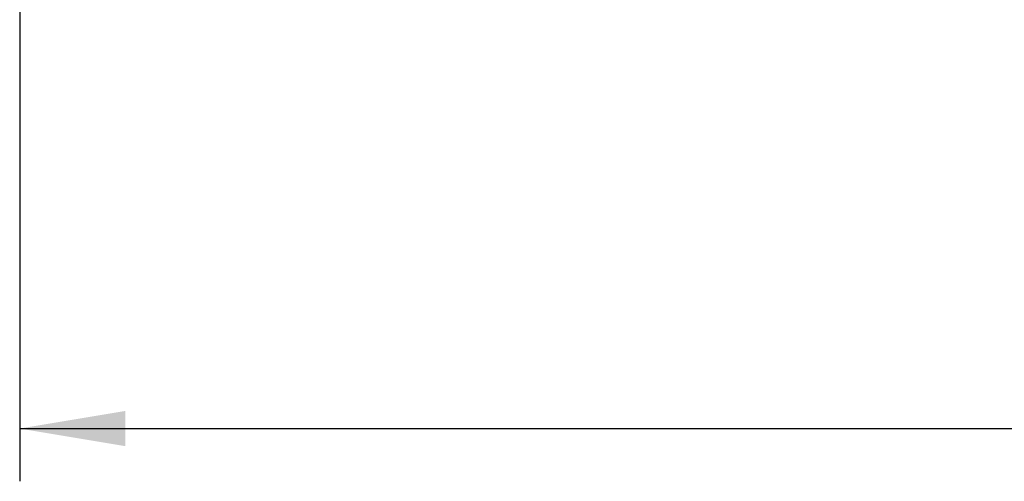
# Model space of a CAD drawing. Header units: millimetres. Extents: x 0 to 287, y 0 to 200.
# Tile 5 of 38: x 30 to 58, y 92 to 105. Entities that reach past the tile are written whole.
import ezdxf
from ezdxf.enums import TextEntityAlignment as Align

# ---------------------------------------------------------------- set-up
doc = ezdxf.new("R2010")
doc.units = ezdxf.units.MM
doc.layers.add('Standard', color=7, linetype='Continuous')
doc.styles.add('SEACAD_Arial', font='arial.ttf')
doc.dimstyles.new('ISO', dxfattribs={"dimtxt": 3, "dimasz": 3, "dimexe": 1.5, "dimexo": 0, "dimgap": 0.75, "dimtad": 1, "dimlfac": 10, "dimtxsty": 'SEACAD_Arial', "dimblk1": '_SE_FILLED', "dimblk2": '_SE_FILLED', "dimsah": 1, "dimcen": 1.5, "dimazin": 0, "dimtfac": 0.7, "dimtdec": 3, "dimtmove": 0, "dimatfit": 3, "dimfxl": 1, "dimarcsym": 0})

# ---------------------------------------------------------------- blocks, each defined once
blk = doc.blocks.new('DMBLK16')
at = {"layer": 'Standard', "linetype": 'Continuous'}
for points in [[(33.36, 92.857), (33.36, 93.857), (30.36, 93.357)], [(113.56, 92.857), (116.56, 93.357), (113.56, 93.857)]]:
    blk.add_hatch(color=7, dxfattribs=at).paths.add_polyline_path(points)
at = {"layer": 'Standard', "color": 7, "linetype": 'Continuous'}
for p, q in [((30.36, 114.986), (30.36, 91.857)), ((116.56, 110.956), (116.56, 91.857)), ((30.36, 93.357), (116.56, 93.357))]:
    blk.add_line(p, q, dxfattribs=at)
at = {"layer": 'Standard', "color": 7, "linetype": 'Continuous', "style": 'SEACAD_Arial'}
blk.add_text('862', height=3, dxfattribs=at).set_placement((69.938, 97.107), align=Align.TOP_LEFT)
blk = doc.blocks.new('_SE_FILLED')
at = {"color": 0}
blk.add_line((0, 0), (-1, 0), dxfattribs=at)
blk.add_solid([(0, 0), (-1, -0.1665), (-1, 0.1665), (0, 0)], dxfattribs=at)

msp = doc.modelspace()

# ---------------------------------------------------------------- dimensions: what is measured, and where the dimension line sits
at = {"layer": 'Standard', "color": 7, "linetype": 'Continuous'}
dim = msp.add_linear_dim(base=(116.5598, 93.3575), p1=(30.3598, 114.9857), p2=(116.5598, 110.9557), text='\\A1;<>', dimstyle='ISO', dxfattribs=at)
dim.commit()
dim.dimension.update_dxf_attribs({"geometry": 'DMBLK16', "text_midpoint": (73.4598, 93.3575), "dimtype": 160})

doc.saveas('drawing.dxf')
